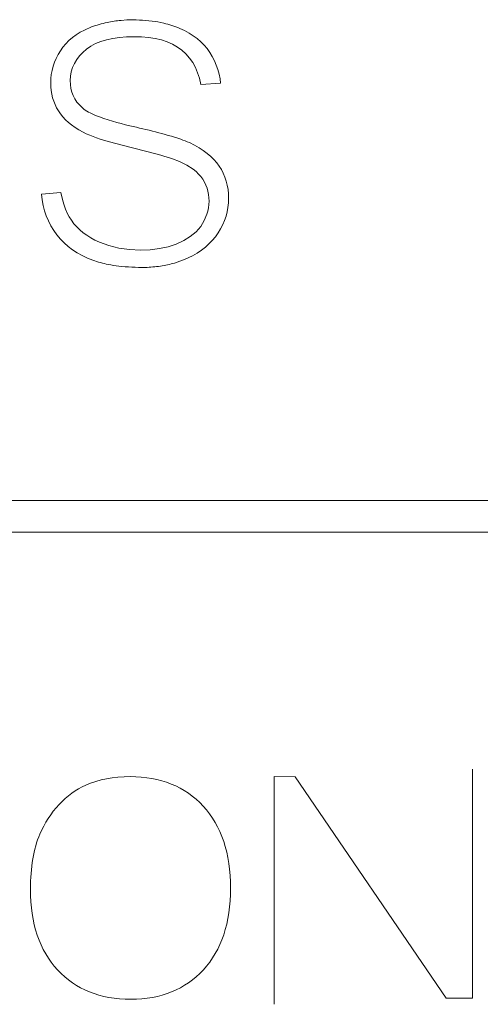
# Model space of a CAD drawing. Header units: millimetres. Extents: x 5 to 192, y 6 to 95.
# Tile 20 of 59: x 58.33 to 60.59, y 62.93 to 67.76. Entities that reach past the tile are written whole.
import ezdxf

# ---------------------------------------------------------------- set-up
doc = ezdxf.new("R2010")
doc.units = ezdxf.units.MM
doc.header["$MEASUREMENT"] = 0
doc.layers.add('Vrstva 1', color=7, linetype='Continuous')

msp = doc.modelspace()

# ---------------------------------------------------------------- linework, layer by layer
at = {"layer": 'Vrstva 1', "color": 250, "lineweight": 5}
for points, knots in [([(58.5596, 66.8122), (58.5596, 66.8122), (58.5692, 66.7939), (58.5692, 66.7939), (58.5692, 66.7939), (58.5692, 66.7939), (58.58, 66.7766), (58.58, 66.7766), (58.58, 66.7766), (58.58, 66.7766), (58.5921, 66.7601), (58.5921, 66.7601), (58.5921, 66.7601), (58.5921, 66.7601), (58.6059, 66.7444), (58.6059, 66.7444), (58.6059, 66.7444), (58.6059, 66.7444), (58.621, 66.7297), (58.621, 66.7297), (58.621, 66.7297), (58.621, 66.7297), (58.6376, 66.7159), (58.6376, 66.7159), (58.6376, 66.7159), (58.6376, 66.7159), (58.6555, 66.7031), (58.6555, 66.7031), (58.6555, 66.7031), (58.6555, 66.7031), (58.6748, 66.6911), (58.6748, 66.6911), (58.6748, 66.6911), (58.6748, 66.6911), (58.6953, 66.6801), (58.6953, 66.6801), (58.6953, 66.6801), (58.6953, 66.6801), (58.7172, 66.6698), (58.7172, 66.6698), (58.7172, 66.6698), (58.7172, 66.6698), (58.7401, 66.6606), (58.7401, 66.6606), (58.7401, 66.6606), (58.7401, 66.6606), (58.7637, 66.6526), (58.7637, 66.6526), (58.7637, 66.6526), (58.7637, 66.6526), (58.788, 66.6459), (58.788, 66.6459), (58.788, 66.6459), (58.788, 66.6459), (58.8129, 66.6404), (58.8129, 66.6404), (58.8129, 66.6404), (58.8129, 66.6404), (58.8384, 66.6362), (58.8384, 66.6362), (58.8384, 66.6362), (58.8384, 66.6362), (58.8646, 66.6332), (58.8646, 66.6332), (58.8646, 66.6332), (58.8646, 66.6332), (58.9186, 66.6308), (58.9186, 66.6308), (58.9186, 66.6308), (58.9186, 66.6308), (58.9663, 66.6327), (58.9663, 66.6327), (58.9663, 66.6327), (58.9663, 66.6327), (59.0116, 66.6381), (59.0116, 66.6381), (59.0116, 66.6381), (59.0116, 66.6381), (59.0543, 66.6474), (59.0543, 66.6474), (59.0543, 66.6474), (59.0543, 66.6474), (59.0945, 66.6604), (59.0945, 66.6604), (59.0945, 66.6604), (59.0945, 66.6604), (59.1312, 66.6772), (59.1312, 66.6772), (59.1312, 66.6772), (59.1312, 66.6772), (59.1636, 66.697), (59.1636, 66.697), (59.1636, 66.697), (59.1636, 66.697), (59.1782, 66.7083), (59.1782, 66.7083), (59.1782, 66.7083), (59.1782, 66.7083), (59.1916, 66.7203), (59.1916, 66.7203), (59.1916, 66.7203), (59.1916, 66.7203), (59.2038, 66.7333), (59.2038, 66.7333), (59.2038, 66.7333), (59.2038, 66.7333), (59.2148, 66.7471), (59.2148, 66.7471), (59.2148, 66.7471), (59.2148, 66.7471), (59.2324, 66.7759), (59.2324, 66.7759), (59.2324, 66.7759), (59.2324, 66.7759), (59.2452, 66.8061), (59.2452, 66.8061), (59.2452, 66.8061), (59.2452, 66.8061), (59.2498, 66.8218), (59.2498, 66.8218), (59.2498, 66.8218), (59.2498, 66.8218), (59.253, 66.8378), (59.253, 66.8378), (59.253, 66.8378), (59.253, 66.8378), (59.2549, 66.8542), (59.2549, 66.8542), (59.2549, 66.8542), (59.2549, 66.8542), (59.2556, 66.8707), (59.2556, 66.8707), (59.2556, 66.8707), (59.2556, 66.8707), (59.255, 66.8874), (59.255, 66.8874), (59.255, 66.8874), (59.255, 66.8874), (59.2531, 66.9036), (59.2531, 66.9036), (59.2531, 66.9036), (59.2531, 66.9036), (59.25, 66.9194), (59.25, 66.9194), (59.25, 66.9194), (59.25, 66.9194), (59.2456, 66.9348), (59.2456, 66.9348), (59.2456, 66.9348), (59.2456, 66.9348), (59.2398, 66.9497), (59.2398, 66.9497), (59.2398, 66.9497), (59.2398, 66.9497), (59.2329, 66.9641), (59.2329, 66.9641), (59.2329, 66.9641), (59.2329, 66.9641), (59.2246, 66.9778), (59.2246, 66.9778), (59.2246, 66.9778), (59.2246, 66.9778), (59.2152, 66.9909), (59.2152, 66.9909), (59.2152, 66.9909), (59.2152, 66.9909), (59.2044, 67.0037), (59.2044, 67.0037), (59.2044, 67.0037), (59.2044, 67.0037), (59.192, 67.0157), (59.192, 67.0157), (59.192, 67.0157), (59.192, 67.0157), (59.1783, 67.027), (59.1783, 67.027), (59.1783, 67.027), (59.1783, 67.027), (59.1471, 67.0474), (59.1471, 67.0474), (59.1471, 67.0474), (59.1471, 67.0474), (59.111, 67.0653), (59.111, 67.0653), (59.111, 67.0653), (59.111, 67.0653), (59.0758, 67.0788), (59.0758, 67.0788), (59.0758, 67.0788), (58.9762, 67.111), (58.8732, 67.1313), (58.7727, 67.1596), (58.7727, 67.1596), (58.7265, 67.1729), (58.6798, 67.1871), (58.6369, 67.209), (58.6369, 67.209), (58.6369, 67.209), (58.6167, 67.2202), (58.6167, 67.2202), (58.6167, 67.2202), (58.6167, 67.2202), (58.5982, 67.2319), (58.5982, 67.2319), (58.5982, 67.2319), (58.5982, 67.2319), (58.5811, 67.2441), (58.5811, 67.2441), (58.5811, 67.2441), (58.5811, 67.2441), (58.5655, 67.2569), (58.5655, 67.2569), (58.5655, 67.2569), (58.5655, 67.2569), (58.5512, 67.2702), (58.5512, 67.2702), (58.5512, 67.2702), (58.5512, 67.2702), (58.5383, 67.2841), (58.5383, 67.2841), (58.5383, 67.2841), (58.5383, 67.2841), (58.5267, 67.2984), (58.5267, 67.2984), (58.5267, 67.2984), (58.5267, 67.2984), (58.5165, 67.3133), (58.5165, 67.3133), (58.5165, 67.3133), (58.5165, 67.3133), (58.5075, 67.3287), (58.5075, 67.3287), (58.5075, 67.3287), (58.5075, 67.3287), (58.4997, 67.3446), (58.4997, 67.3446), (58.4997, 67.3446), (58.4997, 67.3446), (58.4931, 67.361), (58.4931, 67.361), (58.4931, 67.361), (58.4931, 67.361), (58.4878, 67.3778), (58.4878, 67.3778), (58.4878, 67.3778), (58.4878, 67.3778), (58.4836, 67.3952), (58.4836, 67.3952), (58.4836, 67.3952), (58.4836, 67.3952), (58.4806, 67.413), (58.4806, 67.413), (58.4806, 67.413), (58.4806, 67.413), (58.4788, 67.4315), (58.4788, 67.4315), (58.4788, 67.4315), (58.4788, 67.4315), (58.4781, 67.4505), (58.4781, 67.4505), (58.4781, 67.4505), (58.4781, 67.4505), (58.4789, 67.4715), (58.4789, 67.4715), (58.4789, 67.4715), (58.4789, 67.4715), (58.4811, 67.492), (58.4811, 67.492), (58.4811, 67.492), (58.4811, 67.492), (58.4848, 67.5121), (58.4848, 67.5121), (58.4848, 67.5121), (58.4848, 67.5121), (58.49, 67.5319), (58.49, 67.5319), (58.49, 67.5319), (58.49, 67.5319), (58.4967, 67.5514), (58.4967, 67.5514), (58.4967, 67.5514), (58.4967, 67.5514), (58.5049, 67.5706), (58.5049, 67.5706), (58.5049, 67.5706), (58.5049, 67.5706), (58.5147, 67.5895), (58.5147, 67.5895), (58.5147, 67.5895), (58.5147, 67.5895), (58.526, 67.6081), (58.526, 67.6081), (58.526, 67.6081), (58.526, 67.6081), (58.5386, 67.626), (58.5386, 67.626), (58.5386, 67.626), (58.5386, 67.626), (58.5526, 67.6426), (58.5526, 67.6426), (58.5526, 67.6426), (58.5526, 67.6426), (58.5679, 67.6581), (58.5679, 67.6581), (58.5679, 67.6581), (58.5679, 67.6581), (58.5847, 67.6726), (58.5847, 67.6726), (58.5847, 67.6726), (58.5847, 67.6726), (58.603, 67.6861), (58.603, 67.6861), (58.603, 67.6861), (58.603, 67.6861), (58.6227, 67.6985), (58.6227, 67.6985), (58.6227, 67.6985), (58.6227, 67.6985), (58.644, 67.7099), (58.644, 67.7099), (58.644, 67.7099), (58.644, 67.7099), (58.6789, 67.725), (58.6789, 67.725), (58.6789, 67.725), (58.7039, 67.734), (58.7289, 67.7413), (58.755, 67.7472), (58.755, 67.7472), (58.7777, 67.7516), (58.8002, 67.755), (58.8234, 67.7573), (58.8234, 67.7573), (58.8234, 67.7573), (58.8521, 67.7592), (58.8521, 67.7592), (58.8521, 67.7592), (58.8936, 67.7605), (58.9345, 67.7589), (58.9759, 67.7539), (58.9759, 67.7539), (58.9952, 67.7511), (59.0142, 67.7477), (59.0333, 67.7434), (59.0333, 67.7434), (59.0602, 67.7367), (59.0858, 67.7285), (59.1116, 67.7181), (59.1116, 67.7181), (59.1116, 67.7181), (59.1354, 67.7072), (59.1354, 67.7072), (59.1354, 67.7072), (59.1354, 67.7072), (59.1575, 67.6952), (59.1575, 67.6952), (59.1575, 67.6952), (59.1575, 67.6952), (59.178, 67.6821), (59.178, 67.6821), (59.178, 67.6821), (59.178, 67.6821), (59.1971, 67.6679), (59.1971, 67.6679), (59.1971, 67.6679), (59.1971, 67.6679), (59.2147, 67.6525), (59.2147, 67.6525), (59.2147, 67.6525), (59.2147, 67.6525), (59.2309, 67.636), (59.2309, 67.636), (59.2309, 67.636), (59.2309, 67.636), (59.2458, 67.6184), (59.2458, 67.6184), (59.2458, 67.6184), (59.2458, 67.6184), (59.2593, 67.5995), (59.2593, 67.5995), (59.2593, 67.5995), (59.2593, 67.5995), (59.2713, 67.5796), (59.2713, 67.5796), (59.2713, 67.5796), (59.2713, 67.5796), (59.282, 67.559), (59.282, 67.559), (59.282, 67.559), (59.282, 67.559), (59.2911, 67.5377), (59.2911, 67.5377), (59.2911, 67.5377), (59.2911, 67.5377), (59.2988, 67.5157), (59.2988, 67.5157), (59.2988, 67.5157), (59.2988, 67.5157), (59.3051, 67.4931), (59.3051, 67.4931), (59.3051, 67.4931), (59.3051, 67.4931), (59.3098, 67.4697), (59.3098, 67.4697), (59.3098, 67.4697), (59.3098, 67.4697), (59.3125, 67.45), (59.3125, 67.45), (59.3125, 67.45), (59.3125, 67.45), (59.2149, 67.4427), (59.2149, 67.4427), (59.2149, 67.4427), (59.2149, 67.4427), (59.2082, 67.473), (59.2082, 67.473), (59.2082, 67.473), (59.2082, 67.473), (59.1994, 67.5004), (59.1994, 67.5004), (59.1994, 67.5004), (59.1994, 67.5004), (59.1885, 67.5261), (59.1885, 67.5261), (59.1885, 67.5261), (59.1885, 67.5261), (59.1754, 67.5501), (59.1754, 67.5501), (59.1754, 67.5501), (59.1754, 67.5501), (59.16, 67.5722), (59.16, 67.5722), (59.16, 67.5722), (59.16, 67.5722), (59.1424, 67.5923), (59.1424, 67.5923), (59.1424, 67.5923), (59.1424, 67.5923), (59.1226, 67.6104), (59.1226, 67.6104), (59.1226, 67.6104), (59.1226, 67.6104), (59.1005, 67.6265), (59.1005, 67.6265), (59.1005, 67.6265), (59.1005, 67.6265), (59.0762, 67.6403), (59.0762, 67.6403), (59.0762, 67.6403), (59.0762, 67.6403), (59.0498, 67.6518), (59.0498, 67.6518), (59.0498, 67.6518), (59.0498, 67.6518), (59.0214, 67.661), (59.0214, 67.661), (59.0214, 67.661), (59.0214, 67.661), (58.9911, 67.6681), (58.9911, 67.6681), (58.9911, 67.6681), (58.9911, 67.6681), (58.9588, 67.6731), (58.9588, 67.6731), (58.9588, 67.6731), (58.9588, 67.6731), (58.9246, 67.676), (58.9246, 67.676), (58.9246, 67.676), (58.9246, 67.676), (58.8885, 67.677), (58.8885, 67.677), (58.8885, 67.677), (58.8885, 67.677), (58.8511, 67.6761), (58.8511, 67.6761), (58.8511, 67.6761), (58.8511, 67.6761), (58.8161, 67.6734), (58.8161, 67.6734), (58.8161, 67.6734), (58.8161, 67.6734), (58.7834, 67.669), (58.7834, 67.669), (58.7834, 67.669), (58.7834, 67.669), (58.7529, 67.6625), (58.7529, 67.6625), (58.7529, 67.6625), (58.7529, 67.6625), (58.7246, 67.6541), (58.7246, 67.6541), (58.7246, 67.6541), (58.7246, 67.6541), (58.6986, 67.6437), (58.6986, 67.6437), (58.6986, 67.6437), (58.6986, 67.6437), (58.6747, 67.631), (58.6747, 67.631), (58.6747, 67.631), (58.6747, 67.631), (58.6536, 67.6162), (58.6536, 67.6162), (58.6536, 67.6162), (58.6536, 67.6162), (58.6354, 67.6003), (58.6354, 67.6003), (58.6354, 67.6003), (58.6354, 67.6003), (58.6195, 67.5834), (58.6195, 67.5834), (58.6195, 67.5834), (58.6195, 67.5834), (58.6058, 67.5655), (58.6058, 67.5655), (58.6058, 67.5655), (58.6058, 67.5655), (58.5945, 67.5464), (58.5945, 67.5464), (58.5945, 67.5464), (58.5945, 67.5464), (58.5856, 67.5264), (58.5856, 67.5264), (58.5856, 67.5264), (58.5856, 67.5264), (58.5792, 67.5054), (58.5792, 67.5054), (58.5792, 67.5054), (58.5792, 67.5054), (58.5753, 67.4838), (58.5753, 67.4838), (58.5753, 67.4838), (58.5753, 67.4838), (58.5741, 67.4616), (58.5741, 67.4616), (58.5741, 67.4616), (58.5741, 67.4616), (58.575, 67.4423), (58.575, 67.4423), (58.575, 67.4423), (58.575, 67.4423), (58.5777, 67.4237), (58.5777, 67.4237), (58.5777, 67.4237), (58.5777, 67.4237), (58.5822, 67.4057), (58.5822, 67.4057), (58.5822, 67.4057), (58.5822, 67.4057), (58.5887, 67.3885), (58.5887, 67.3885), (58.5887, 67.3885), (58.5887, 67.3885), (58.597, 67.3722), (58.597, 67.3722), (58.597, 67.3722), (58.597, 67.3722), (58.6071, 67.3568), (58.6071, 67.3568), (58.6071, 67.3568), (58.6071, 67.3568), (58.6189, 67.3425), (58.6189, 67.3425), (58.6189, 67.3425), (58.6189, 67.3425), (58.6406, 67.3224), (58.6406, 67.3224), (58.6406, 67.3224), (58.6508, 67.3152), (58.6609, 67.3092), (58.6719, 67.3033), (58.6719, 67.3033), (58.6719, 67.3033), (58.6975, 67.2914), (58.6975, 67.2914), (58.6975, 67.2914), (58.7527, 67.2692), (58.8096, 67.254), (58.8675, 67.2401), (58.8675, 67.2401), (58.9512, 67.2207), (59.0354, 67.2017), (59.1171, 67.1741), (59.1171, 67.1741), (59.1312, 67.1691), (59.1452, 67.1638), (59.159, 67.1578), (59.159, 67.1578), (59.159, 67.1578), (59.1837, 67.1456), (59.1837, 67.1456), (59.1837, 67.1456), (59.1837, 67.1456), (59.2065, 67.1327), (59.2065, 67.1327), (59.2065, 67.1327), (59.2065, 67.1327), (59.2274, 67.1193), (59.2274, 67.1193), (59.2274, 67.1193), (59.2274, 67.1193), (59.2466, 67.1051), (59.2466, 67.1051), (59.2466, 67.1051), (59.2466, 67.1051), (59.264, 67.0904), (59.264, 67.0904), (59.264, 67.0904), (59.264, 67.0904), (59.2796, 67.075), (59.2796, 67.075), (59.2796, 67.075), (59.2796, 67.075), (59.2935, 67.0591), (59.2935, 67.0591), (59.2935, 67.0591), (59.2935, 67.0591), (59.3057, 67.0426), (59.3057, 67.0426), (59.3057, 67.0426), (59.3057, 67.0426), (59.3164, 67.0252), (59.3164, 67.0252), (59.3164, 67.0252), (59.3164, 67.0252), (59.3257, 67.0072), (59.3257, 67.0072), (59.3257, 67.0072), (59.3257, 67.0072), (59.3336, 66.9885), (59.3336, 66.9885), (59.3336, 66.9885), (59.3336, 66.9885), (59.3401, 66.9691), (59.3401, 66.9691), (59.3401, 66.9691), (59.3401, 66.9691), (59.345, 66.9491), (59.345, 66.9491), (59.345, 66.9491), (59.345, 66.9491), (59.3487, 66.9282), (59.3487, 66.9282), (59.3487, 66.9282), (59.3487, 66.9282), (59.3508, 66.9066), (59.3508, 66.9066), (59.3508, 66.9066), (59.3508, 66.9066), (59.3516, 66.8843), (59.3516, 66.8843), (59.3516, 66.8843), (59.3516, 66.8843), (59.3508, 66.862), (59.3508, 66.862), (59.3508, 66.862), (59.3508, 66.862), (59.3484, 66.8401), (59.3484, 66.8401), (59.3484, 66.8401), (59.3484, 66.8401), (59.3444, 66.8186), (59.3444, 66.8186), (59.3444, 66.8186), (59.3444, 66.8186), (59.3388, 66.7974), (59.3388, 66.7974), (59.3388, 66.7974), (59.3388, 66.7974), (59.3317, 66.7765), (59.3317, 66.7765), (59.3317, 66.7765), (59.3317, 66.7765), (59.3228, 66.7559), (59.3228, 66.7559), (59.3228, 66.7559), (59.3228, 66.7559), (59.3124, 66.7355), (59.3124, 66.7355), (59.3124, 66.7355), (59.3124, 66.7355), (59.3003, 66.7154), (59.3003, 66.7154), (59.3003, 66.7154), (59.3003, 66.7154), (59.2867, 66.6961), (59.2867, 66.6961), (59.2867, 66.6961), (59.2867, 66.6961), (59.2717, 66.6779), (59.2717, 66.6779), (59.2717, 66.6779), (59.2717, 66.6779), (59.2553, 66.6608), (59.2553, 66.6608), (59.2553, 66.6608), (59.2553, 66.6608), (59.2375, 66.6448), (59.2375, 66.6448), (59.2375, 66.6448), (59.2375, 66.6448), (59.2182, 66.6298), (59.2182, 66.6298), (59.2182, 66.6298), (59.2182, 66.6298), (59.1974, 66.6158), (59.1974, 66.6158), (59.1974, 66.6158), (59.1974, 66.6158), (59.175, 66.6028), (59.175, 66.6028), (59.175, 66.6028), (59.175, 66.6028), (59.1387, 66.5855), (59.1387, 66.5855), (59.1387, 66.5855), (59.1215, 66.5785), (59.1043, 66.5724), (59.0868, 66.567), (59.0868, 66.567), (59.0636, 66.5606), (59.0407, 66.5557), (59.0171, 66.5519), (59.0171, 66.5519), (58.9919, 66.5485), (58.9672, 66.5464), (58.942, 66.5456), (58.942, 66.5456), (58.8983, 66.545), (58.8553, 66.5472), (58.812, 66.552), (58.812, 66.552), (58.7948, 66.5544), (58.7779, 66.557), (58.761, 66.5602), (58.761, 66.5602), (58.735, 66.5658), (58.7102, 66.5724), (58.6851, 66.581), (58.6851, 66.581), (58.6851, 66.581), (58.6581, 66.5916), (58.6581, 66.5916), (58.6581, 66.5916), (58.6581, 66.5916), (58.6321, 66.6039), (58.6321, 66.6039), (58.6321, 66.6039), (58.6321, 66.6039), (58.608, 66.6173), (58.608, 66.6173), (58.608, 66.6173), (58.608, 66.6173), (58.5853, 66.6321), (58.5853, 66.6321), (58.5853, 66.6321), (58.5853, 66.6321), (58.5642, 66.6482), (58.5642, 66.6482), (58.5642, 66.6482), (58.5642, 66.6482), (58.5444, 66.6658), (58.5444, 66.6658), (58.5444, 66.6658), (58.5444, 66.6658), (58.5261, 66.6849), (58.5261, 66.6849), (58.5261, 66.6849), (58.5261, 66.6849), (58.5091, 66.7053), (58.5091, 66.7053), (58.5091, 66.7053), (58.5091, 66.7053), (58.4935, 66.7273), (58.4935, 66.7273), (58.4935, 66.7273), (58.4935, 66.7273), (58.4795, 66.7503), (58.4795, 66.7503), (58.4795, 66.7503), (58.4795, 66.7503), (58.4673, 66.774), (58.4673, 66.774), (58.4673, 66.774), (58.4673, 66.774), (58.4568, 66.7985), (58.4568, 66.7985), (58.4568, 66.7985), (58.4568, 66.7985), (58.4482, 66.8238), (58.4482, 66.8238), (58.4482, 66.8238), (58.4482, 66.8238), (58.4412, 66.8499), (58.4412, 66.8499), (58.4412, 66.8499), (58.4412, 66.8499), (58.436, 66.8767), (58.436, 66.8767), (58.436, 66.8767), (58.436, 66.8767), (58.4326, 66.9043), (58.4326, 66.9043), (58.4326, 66.9043), (58.4326, 66.9043), (58.5285, 66.9127), (58.5285, 66.9127), (58.5285, 66.9127), (58.5285, 66.9127), (58.5371, 66.8729), (58.5371, 66.8729), (58.5371, 66.8729), (58.5371, 66.8729), (58.5436, 66.8517), (58.5436, 66.8517), (58.5436, 66.8517), (58.5436, 66.8517), (58.551, 66.8315), (58.551, 66.8315), (58.551, 66.8315), (58.551, 66.8315), (58.5596, 66.8122), (58.5596, 66.8122)], [0, 0, 0, 0, 0.004854, 0.004854, 0.004854, 0.004854, 0.009709, 0.009709, 0.009709, 0.009709, 0.014563, 0.014563, 0.014563, 0.014563, 0.019417, 0.019417, 0.019417, 0.019417, 0.024272, 0.024272, 0.024272, 0.024272, 0.029126, 0.029126, 0.029126, 0.029126, 0.033981, 0.033981, 0.033981, 0.033981, 0.038835, 0.038835, 0.038835, 0.038835, 0.043689, 0.043689, 0.043689, 0.043689, 0.048544, 0.048544, 0.048544, 0.048544, 0.053398, 0.053398, 0.053398, 0.053398, 0.058252, 0.058252, 0.058252, 0.058252, 0.063107, 0.063107, 0.063107, 0.063107, 0.067961, 0.067961, 0.067961, 0.067961, 0.072816, 0.072816, 0.072816, 0.072816, 0.07767, 0.07767, 0.07767, 0.07767, 0.082524, 0.082524, 0.082524, 0.082524, 0.087379, 0.087379, 0.087379, 0.087379, 0.092233, 0.092233, 0.092233, 0.092233, 0.097087, 0.097087, 0.097087, 0.097087, 0.101942, 0.101942, 0.101942, 0.101942, 0.106796, 0.106796, 0.106796, 0.106796, 0.11165, 0.11165, 0.11165, 0.11165, 0.116505, 0.116505, 0.116505, 0.116505, 0.121359, 0.121359, 0.121359, 0.121359, 0.126214, 0.126214, 0.126214, 0.126214, 0.131068, 0.131068, 0.131068, 0.131068, 0.135922, 0.135922, 0.135922, 0.135922, 0.140777, 0.140777, 0.140777, 0.140777, 0.145631, 0.145631, 0.145631, 0.145631, 0.150485, 0.150485, 0.150485, 0.150485, 0.15534, 0.15534, 0.15534, 0.15534, 0.160194, 0.160194, 0.160194, 0.160194, 0.165049, 0.165049, 0.165049, 0.165049, 0.169903, 0.169903, 0.169903, 0.169903, 0.174757, 0.174757, 0.174757, 0.174757, 0.179612, 0.179612, 0.179612, 0.179612, 0.184466, 0.184466, 0.184466, 0.184466, 0.18932, 0.18932, 0.18932, 0.18932, 0.194175, 0.194175, 0.194175, 0.194175, 0.199029, 0.199029, 0.199029, 0.199029, 0.203883, 0.203883, 0.203883, 0.203883, 0.208738, 0.208738, 0.208738, 0.208738, 0.213592, 0.213592, 0.213592, 0.213592, 0.218447, 0.218447, 0.218447, 0.218447, 0.223301, 0.223301, 0.223301, 0.223301, 0.228155, 0.228155, 0.228155, 0.228155, 0.23301, 0.23301, 0.23301, 0.23301, 0.237864, 0.237864, 0.237864, 0.237864, 0.242718, 0.242718, 0.242718, 0.242718, 0.247573, 0.247573, 0.247573, 0.247573, 0.252427, 0.252427, 0.252427, 0.252427, 0.257282, 0.257282, 0.257282, 0.257282, 0.262136, 0.262136, 0.262136, 0.262136, 0.26699, 0.26699, 0.26699, 0.26699, 0.271845, 0.271845, 0.271845, 0.271845, 0.276699, 0.276699, 0.276699, 0.276699, 0.281553, 0.281553, 0.281553, 0.281553, 0.286408, 0.286408, 0.286408, 0.286408, 0.291262, 0.291262, 0.291262, 0.291262, 0.296117, 0.296117, 0.296117, 0.296117, 0.300971, 0.300971, 0.300971, 0.300971, 0.305825, 0.305825, 0.305825, 0.305825, 0.31068, 0.31068, 0.31068, 0.31068, 0.315534, 0.315534, 0.315534, 0.315534, 0.320388, 0.320388, 0.320388, 0.320388, 0.325243, 0.325243, 0.325243, 0.325243, 0.330097, 0.330097, 0.330097, 0.330097, 0.334951, 0.334951, 0.334951, 0.334951, 0.339806, 0.339806, 0.339806, 0.339806, 0.34466, 0.34466, 0.34466, 0.34466, 0.349515, 0.349515, 0.349515, 0.349515, 0.354369, 0.354369, 0.354369, 0.354369, 0.359223, 0.359223, 0.359223, 0.359223, 0.364078, 0.364078, 0.364078, 0.364078, 0.368932, 0.368932, 0.368932, 0.368932, 0.373786, 0.373786, 0.373786, 0.373786, 0.378641, 0.378641, 0.378641, 0.378641, 0.383495, 0.383495, 0.383495, 0.383495, 0.38835, 0.38835, 0.38835, 0.38835, 0.393204, 0.393204, 0.393204, 0.393204, 0.398058, 0.398058, 0.398058, 0.398058, 0.402913, 0.402913, 0.402913, 0.402913, 0.407767, 0.407767, 0.407767, 0.407767, 0.412621, 0.412621, 0.412621, 0.412621, 0.417476, 0.417476, 0.417476, 0.417476, 0.42233, 0.42233, 0.42233, 0.42233, 0.427184, 0.427184, 0.427184, 0.427184, 0.432039, 0.432039, 0.432039, 0.432039, 0.436893, 0.436893, 0.436893, 0.436893, 0.441748, 0.441748, 0.441748, 0.441748, 0.446602, 0.446602, 0.446602, 0.446602, 0.451456, 0.451456, 0.451456, 0.451456, 0.456311, 0.456311, 0.456311, 0.456311, 0.461165, 0.461165, 0.461165, 0.461165, 0.466019, 0.466019, 0.466019, 0.466019, 0.470874, 0.470874, 0.470874, 0.470874, 0.475728, 0.475728, 0.475728, 0.475728, 0.480583, 0.480583, 0.480583, 0.480583, 0.485437, 0.485437, 0.485437, 0.485437, 0.490291, 0.490291, 0.490291, 0.490291, 0.495146, 0.495146, 0.495146, 0.495146, 0.5, 0.5, 0.5, 0.5, 0.504854, 0.504854, 0.504854, 0.504854, 0.509709, 0.509709, 0.509709, 0.509709, 0.514563, 0.514563, 0.514563, 0.514563, 0.519417, 0.519417, 0.519417, 0.519417, 0.524272, 0.524272, 0.524272, 0.524272, 0.529126, 0.529126, 0.529126, 0.529126, 0.533981, 0.533981, 0.533981, 0.533981, 0.538835, 0.538835, 0.538835, 0.538835, 0.543689, 0.543689, 0.543689, 0.543689, 0.548544, 0.548544, 0.548544, 0.548544, 0.553398, 0.553398, 0.553398, 0.553398, 0.558252, 0.558252, 0.558252, 0.558252, 0.563107, 0.563107, 0.563107, 0.563107, 0.567961, 0.567961, 0.567961, 0.567961, 0.572816, 0.572816, 0.572816, 0.572816, 0.57767, 0.57767, 0.57767, 0.57767, 0.582524, 0.582524, 0.582524, 0.582524, 0.587379, 0.587379, 0.587379, 0.587379, 0.592233, 0.592233, 0.592233, 0.592233, 0.597087, 0.597087, 0.597087, 0.597087, 0.601942, 0.601942, 0.601942, 0.601942, 0.606796, 0.606796, 0.606796, 0.606796, 0.61165, 0.61165, 0.61165, 0.61165, 0.616505, 0.616505, 0.616505, 0.616505, 0.621359, 0.621359, 0.621359, 0.621359, 0.626214, 0.626214, 0.626214, 0.626214, 0.631068, 0.631068, 0.631068, 0.631068, 0.635922, 0.635922, 0.635922, 0.635922, 0.640777, 0.640777, 0.640777, 0.640777, 0.645631, 0.645631, 0.645631, 0.645631, 0.650485, 0.650485, 0.650485, 0.650485, 0.65534, 0.65534, 0.65534, 0.65534, 0.660194, 0.660194, 0.660194, 0.660194, 0.665049, 0.665049, 0.665049, 0.665049, 0.669903, 0.669903, 0.669903, 0.669903, 0.674757, 0.674757, 0.674757, 0.674757, 0.679612, 0.679612, 0.679612, 0.679612, 0.684466, 0.684466, 0.684466, 0.684466, 0.68932, 0.68932, 0.68932, 0.68932, 0.694175, 0.694175, 0.694175, 0.694175, 0.699029, 0.699029, 0.699029, 0.699029, 0.703883, 0.703883, 0.703883, 0.703883, 0.708738, 0.708738, 0.708738, 0.708738, 0.713592, 0.713592, 0.713592, 0.713592, 0.718447, 0.718447, 0.718447, 0.718447, 0.723301, 0.723301, 0.723301, 0.723301, 0.728155, 0.728155, 0.728155, 0.728155, 0.73301, 0.73301, 0.73301, 0.73301, 0.737864, 0.737864, 0.737864, 0.737864, 0.742718, 0.742718, 0.742718, 0.742718, 0.747573, 0.747573, 0.747573, 0.747573, 0.752427, 0.752427, 0.752427, 0.752427, 0.757282, 0.757282, 0.757282, 0.757282, 0.762136, 0.762136, 0.762136, 0.762136, 0.76699, 0.76699, 0.76699, 0.76699, 0.771845, 0.771845, 0.771845, 0.771845, 0.776699, 0.776699, 0.776699, 0.776699, 0.781553, 0.781553, 0.781553, 0.781553, 0.786408, 0.786408, 0.786408, 0.786408, 0.791262, 0.791262, 0.791262, 0.791262, 0.796117, 0.796117, 0.796117, 0.796117, 0.800971, 0.800971, 0.800971, 0.800971, 0.805825, 0.805825, 0.805825, 0.805825, 0.81068, 0.81068, 0.81068, 0.81068, 0.815534, 0.815534, 0.815534, 0.815534, 0.820388, 0.820388, 0.820388, 0.820388, 0.825243, 0.825243, 0.825243, 0.825243, 0.830097, 0.830097, 0.830097, 0.830097, 0.834951, 0.834951, 0.834951, 0.834951, 0.839806, 0.839806, 0.839806, 0.839806, 0.84466, 0.84466, 0.84466, 0.84466, 0.849515, 0.849515, 0.849515, 0.849515, 0.854369, 0.854369, 0.854369, 0.854369, 0.859223, 0.859223, 0.859223, 0.859223, 0.864078, 0.864078, 0.864078, 0.864078, 0.868932, 0.868932, 0.868932, 0.868932, 0.873786, 0.873786, 0.873786, 0.873786, 0.878641, 0.878641, 0.878641, 0.878641, 0.883495, 0.883495, 0.883495, 0.883495, 0.88835, 0.88835, 0.88835, 0.88835, 0.893204, 0.893204, 0.893204, 0.893204, 0.898058, 0.898058, 0.898058, 0.898058, 0.902913, 0.902913, 0.902913, 0.902913, 0.907767, 0.907767, 0.907767, 0.907767, 0.912621, 0.912621, 0.912621, 0.912621, 0.917476, 0.917476, 0.917476, 0.917476, 0.92233, 0.92233, 0.92233, 0.92233, 0.927184, 0.927184, 0.927184, 0.927184, 0.932039, 0.932039, 0.932039, 0.932039, 0.936893, 0.936893, 0.936893, 0.936893, 0.941748, 0.941748, 0.941748, 0.941748, 0.946602, 0.946602, 0.946602, 0.946602, 0.951456, 0.951456, 0.951456, 0.951456, 0.956311, 0.956311, 0.956311, 0.956311, 0.961165, 0.961165, 0.961165, 0.961165, 0.966019, 0.966019, 0.966019, 0.966019, 0.970874, 0.970874, 0.970874, 0.970874, 0.975728, 0.975728, 0.975728, 0.975728, 0.980583, 0.980583, 0.980583, 0.980583, 0.985437, 0.985437, 0.985437, 0.985437, 0.990291, 0.990291, 0.990291, 0.990291, 0.995146, 0.995146, 0.995146, 0.995146, 1, 1, 1, 1]), ([(59.5748, 62.932), (59.5748, 62.932), (59.5748, 64.0489), (59.5748, 64.0489), (59.5748, 64.0489), (59.5748, 64.0489), (59.6788, 64.0482), (59.6788, 64.0482), (59.6788, 64.0482), (59.6788, 64.0482), (60.42, 62.9613), (60.42, 62.9613), (60.42, 62.9613), (60.42, 62.9613), (60.5492, 62.9613), (60.5492, 62.9613), (60.5492, 62.9613), (60.5492, 62.9613), (60.5492, 64.0859), (60.5492, 64.0859)], [0, 0, 0, 0, 0.2, 0.2, 0.2, 0.2, 0.4, 0.4, 0.4, 0.4, 0.6, 0.6, 0.6, 0.6, 0.8, 0.8, 0.8, 0.8, 1, 1, 1, 1]), ([(58.3789, 63.4962), (58.3789, 63.6038), (58.3942, 63.694), (58.4251, 63.767), (58.4251, 63.767), (58.4482, 63.8206), (58.4795, 63.869), (58.5194, 63.9118), (58.5194, 63.9118), (58.5592, 63.9543), (58.6028, 63.986), (58.6502, 64.0066), (58.6502, 64.0066), (58.7134, 64.0346), (58.786, 64.0484), (58.8686, 64.0484), (58.8686, 64.0484), (59.0178, 64.0484), (59.1371, 64.0002), (59.2267, 63.9036), (59.2267, 63.9036), (59.3163, 63.8073), (59.3611, 63.6731), (59.3611, 63.5013), (59.3611, 63.5013), (59.3611, 63.3308), (59.3165, 63.1976), (59.2276, 63.1012), (59.2276, 63.1012), (59.1388, 63.0051), (59.0199, 62.9569), (58.8714, 62.9569), (58.8714, 62.9569), (58.7207, 62.9569), (58.601, 63.0049), (58.5121, 63.1005), (58.5121, 63.1005), (58.4232, 63.1963), (58.3789, 63.3283), (58.3789, 63.4962)], [0, 0, 0, 0, 0.1, 0.1, 0.1, 0.1, 0.2, 0.2, 0.2, 0.2, 0.3, 0.3, 0.3, 0.3, 0.4, 0.4, 0.4, 0.4, 0.5, 0.5, 0.5, 0.5, 0.6, 0.6, 0.6, 0.6, 0.7, 0.7, 0.7, 0.7, 0.8, 0.8, 0.8, 0.8, 0.9, 0.9, 0.9, 0.9, 1, 1, 1, 1])]:
    msp.add_open_spline(points, degree=3, knots=knots, dxfattribs=at)
for points in [[(22.8045, 65.4029), (22.8045, 65.4029), (77.9419, 65.4029), (77.9419, 65.4029)], [(22.8267, 65.2475), (22.8267, 65.2475), (77.9641, 65.2475), (77.9641, 65.2475)]]:
    msp.add_open_spline(points, degree=3, dxfattribs=at)

doc.saveas('drawing.dxf')
